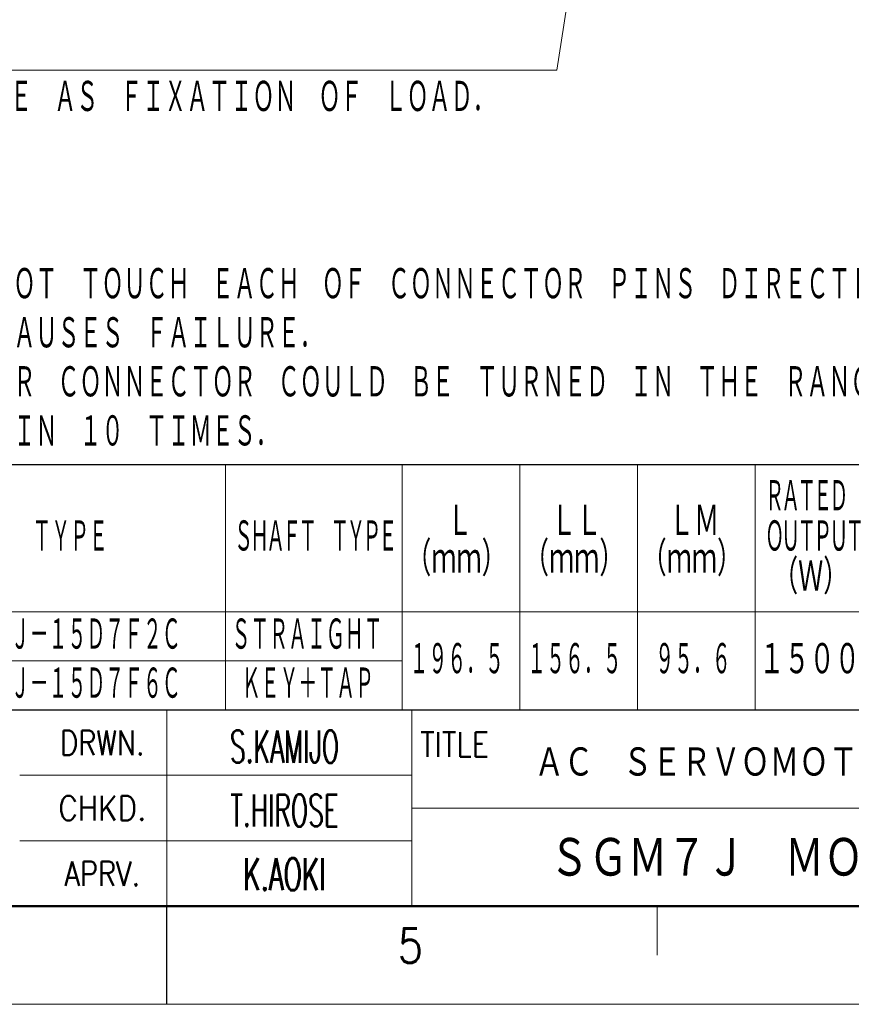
# Model space of a CAD drawing. Header units: millimetres. Extents: x 0 to 840, y 0 to 594.
# Tile 8 of 139: x 390 to 560, y 0 to 201. Entities that reach past the tile are written whole.
import ezdxf

# ---------------------------------------------------------------- set-up
doc = ezdxf.new("R2010")
doc.units = ezdxf.units.MM
doc.header["$LTSCALE"] = 0.36378
doc.layers.add('NoLayerName_001', color=7, linetype='Continuous')
doc.styles.get("Standard").update_dxf_attribs({"font": 'txt', "bigfont": 'extfont2'})

# ---------------------------------------------------------------- blocks, each defined once
blk = doc.blocks.new('DIM_0003')
at = {"color": 3, "linetype": 'Continuous', "lineweight": 13}
for points in [[(139.57, 83.74), (160.86, 66.77), (151.9, 9), (0, 9)], [(141.41, 81.24), (139.57, 83.74), (142.41, 82.5)]]:
    blk.add_lwpolyline(points, dxfattribs=at)
at = {"color": 3, "linetype": 'Continuous', "lineweight": 13, "width": 0.583333}
for s, p in [('ＢＥＡＲＩＮＧ', (0, 11)), ('ＤＯ\u3000ＮＯＴ\u3000ＵＳＥ\u3000ＡＳ\u3000ＦＩＸＡＴＩＯＮ\u3000ＯＦ\u3000ＬＯＡＤ．', (0, 0))]:
    blk.add_text(s, height=7, dxfattribs=at).set_placement(p)
blk = doc.blocks.new('JZB_0004')
at = {"layer": 'NoLayerName_001', "color": 3, "lineweight": 13}
for s, insert, char_height, attachment_point in [('\\A1;\\W0.5714;S.KAMIJO', (84.82, 14.64), 3.27, 5), ('\\A1;\\W0.8333;ＡＣ\u3000ＳＥＲＶＯＭＯＴＯＲ\u3000Σ－７\u3000ＳＥＲＩＥＳ', (110.32, 13.01), 3.27, 4), ('\\A1;\\W0.5714;T.HIROSE', (84.82, 8.14), 3.27, 5), ('\\A1;\\W0.8333;ＳＧＭ７Ｊ\u3000ＭＯＤＥＬ\u3000１５００Ｗ', (145.82, 3.26), 4.36, 5), ('\\A1;\\W0.6000;K.AOKI', (84.82, 1.64), 3.27, 5)]:
    blk.add_mtext(s, dxfattribs=dict(at, insert=insert, char_height=char_height, attachment_point=attachment_point))

msp = doc.modelspace()

# ---------------------------------------------------------------- linework, layer by layer
at = {"layer": 'NoLayerName_001', "color": 7, "linetype": 'Continuous', "lineweight": 25}
for p, q in [((356, 110), (820, 110)), ((50, 60), (820, 60)), ((420, 0), (420, 20))]:
    msp.add_line(p, q, dxfattribs=at)
at = {"layer": 'NoLayerName_001', "color": 2, "linetype": 'Continuous', "lineweight": 13}
for p, q in [((432, 110), (432, 60)), ((468, 110), (468, 60)), ((492, 110), (492, 60)), ((516, 110), (516, 60)), ((540, 110), (540, 60)), ((540, 110), (540, 60)), ((356, 80), (820, 80)), ((356, 70), (468, 70)), ((420, 20), (420, 60)), ((470, 20), (470, 60)), ((470, 46.6666), (390, 46.6666)), ((664, 40), (470, 40)), ((470, 33.3375), (390, 33.3375)), ((520, 20), (520, 10))]:
    msp.add_line(p, q, dxfattribs=at)
at = {"layer": 'NoLayerName_001', "color": 7, "linetype": 'Continuous', "lineweight": 50}
msp.add_line((820, 20), (50, 20), dxfattribs=at)
at = {"layer": 'NoLayerName_001', "color": 7, "linetype": 'Continuous', "lineweight": 13}
msp.add_line((840, 0), (0, 0), dxfattribs=at)

# ---------------------------------------------------------------- block references
at = {"layer": 'NoLayerName_001', "color": 3, "linetype": 'Continuous', "lineweight": 13}
msp.add_blockref('DIM_0003', (347.6293, 181.3756), dxfattribs=at)
at = {"layer": 'NoLayerName_001', "xscale": 2, "yscale": 2, "zscale": 2}
msp.add_blockref('JZB_0004', (274.365, 23.23), dxfattribs=at)

# ---------------------------------------------------------------- texts
at = {"layer": 'NoLayerName_001', "color": 3, "lineweight": 13, "char_height": 7, "attachment_point": 7}
for s, insert, line_spacing_factor in [('\\A1;\\W0.5833;１０．ＤＯ\u3000ＮＯＴ\u3000ＴＯＵＣＨ\u3000ＥＡＣＨ\u3000ＯＦ\u3000ＣＯＮＮＥＣＴＯＲ\u3000ＰＩＮＳ\u3000ＤＩＲＥＣＴＬＹ．\\P\u3000\u3000\u3000ＩＴ\u3000ＣＡＵＳＥＳ\u3000ＦＡＩＬＵＲＥ．\\P１１．ＭＯＴＯＲ\u3000ＣＯＮＮＥＣＴＯＲ\u3000ＣＯＵＬＤ\u3000ＢＥ\u3000ＴＵＲＮＥＤ\u3000ＩＮ\u3000ＴＨＥ\u3000ＲＡＮＧＥ\u3000ＯＦ\u3000☆\\P\u3000\u3000\u3000ＷＩＴＨＩＮ\u3000１０\u3000ＴＩＭＥＳ．', (357.2917, 113.2118), 0.857143), ('\\A1;\\W0.5000;\\T0.7500;ＲＡＴＥＤ\\PＯＵＴＰＵＴ', (542.025, 91.8), 0.702857)]:
    msp.add_mtext(s, dxfattribs=dict(at, insert=insert, line_spacing_factor=line_spacing_factor))
for s, insert in [('\\A1;\\W0.6667;Ｌ', (477.2, 95)), ('\\A1;\\W0.6667;ＬＬ', (498.4, 95)), ('\\A1;\\W0.6667;ＬＭ', (522.4, 95)), ('\\A1;\\W0.5000;ＴＹＰＥ', (392.6, 91.8)), ('\\A1;\\W0.5000;\\T0.7500;ＳＨＡＦＴ\u3000ＴＹＰＥ', (433.725, 91.8)), ('\\A1;\\W0.6667;（ｍｍ）', (468.8, 87.1858)), ('\\A1;\\W0.6667;（ｍｍ）', (492.8, 87.1858)), ('\\A1;\\W0.6667;（ｍｍ）', (516.8, 87.1858)), ('\\A1;\\W0.6667;（Ｗ）', (543.6, 83.5088)), ('\\A1;\\W0.5000;ＳＧＭ７Ｊ－１５Ｄ７Ｆ２Ｃ', (372.8, 71.8)), ('\\A1;\\W0.5000;ＳＴＲＡＩＧＨＴ', (433.2, 71.8)), ('\\A1;\\W0.5000;１９６．５', (469.5, 66.8)), ('\\A1;\\W0.5000;１５６．５', (493.5, 66.8)), ('\\A1;\\W0.5000;９５．６', (519.6, 66.8)), ('\\A1;\\W0.6667;１５００', (540.8, 66.8)), ('\\A1;\\W0.5000;ＳＧＭ７Ｊ－１５Ｄ７Ｆ６Ｃ', (372.8, 61.8)), ('\\A1;\\W0.5000;ＫＥＹ＋ＴＡＰ', (435.3, 61.8))]:
    msp.add_mtext(s, dxfattribs=dict(at, insert=insert))
at = {"layer": 'NoLayerName_001', "color": 2, "lineweight": 13}
for s, insert, char_height, attachment_point in [('\\A1;\\W0.8191;DRWN.', (406.858, 50.7945), 5, 8), ('\\A1;\\W0.8600;TITLE', (471.6828, 50.4658), 5, 7), ('\\A1;\\W0.8821;CHKD.', (406.858, 37.4613), 5, 8), ('\\A1;\\W0.8191;APRV.', (406.858, 24.1281), 5, 8), ('\\A1;\\W0.8600;5', (467.1085, 8.4521), 7, 7)]:
    msp.add_mtext(s, dxfattribs=dict(at, insert=insert, char_height=char_height, attachment_point=attachment_point))

doc.saveas('drawing.dxf')
